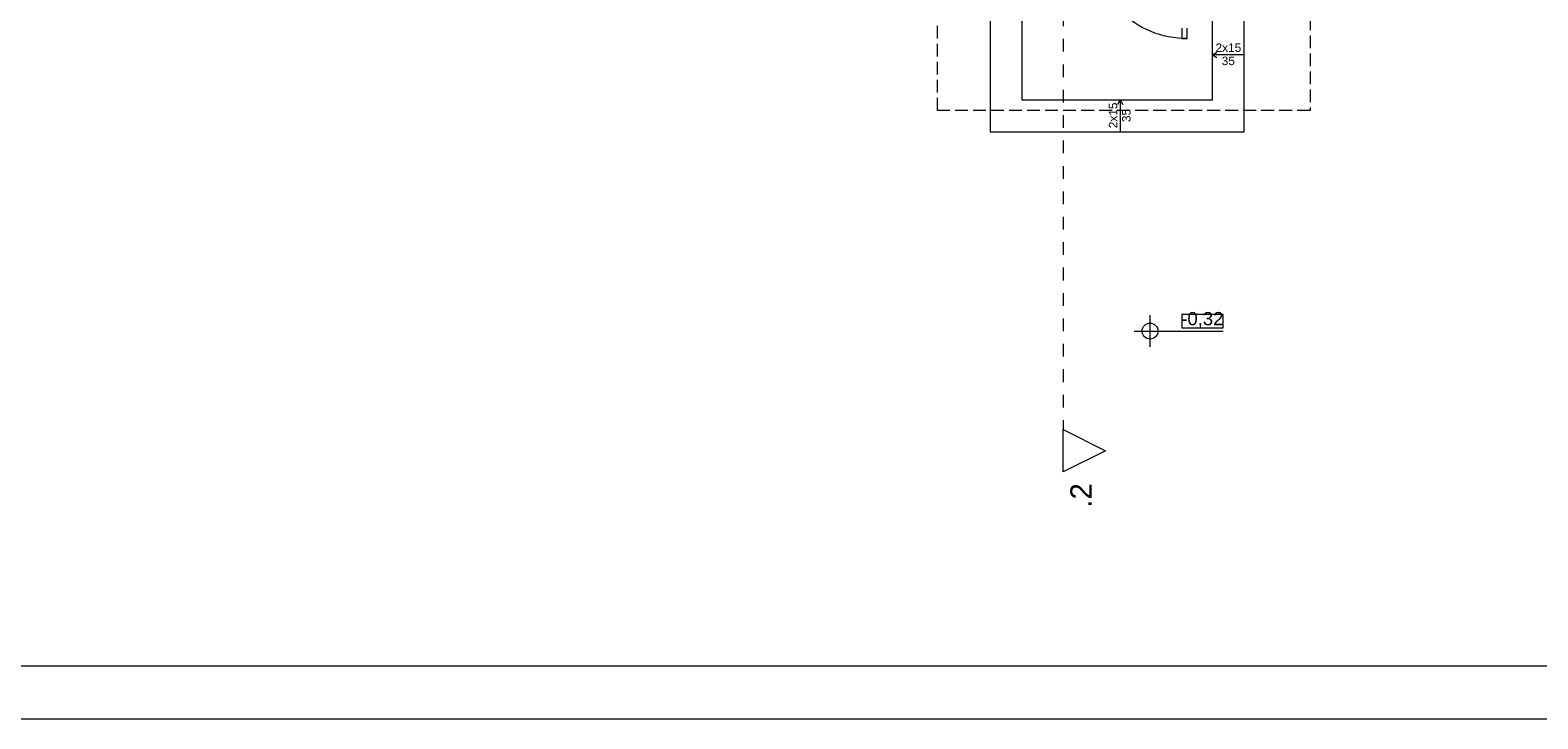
# Model space of a CAD drawing. Header units: millimetres. Extents: x 204754 to 499005, y -178579 to -103222.
# Tile 2 of 178: x 212982 to 227219, y -146315 to -139811. Entities that reach past the tile are written whole.
import ezdxf

# ---------------------------------------------------------------- set-up
doc = ezdxf.new("R2010")
doc.units = ezdxf.units.MM
doc.header["$MEASUREMENT"] = 0
doc.linetypes.add('Krawędzie ukryte', pattern=[170, 120, -50])
doc.linetypes.add('Przerywana', pattern=[240, 120, -120])
doc.layers.get('0').update_dxf_attribs({"color": 252, "lineweight": 5})
for name, color, linetype, lineweight in [('840-G Znaczniki ogólne_Nr_pióra__3', 252, 'Continuous', 5), ('Nowe_! Tabelka_Nr_pióra__19', 252, 'Continuous', 5), ('Nowe_! Tabelka_Nr_pióra__7', 252, 'Continuous', 5), ('Nowe_299-A Wymiary Opisy_Nr_pióra__29', 252, 'Continuous', 5), ('Nowe_299-A Wymiary Opisy_Nr_pióra__73', 252, 'Continuous', 5), ('Nowe_Drzwi ARCHICAD_Nr_pióra__63', 252, 'Continuous', 5), ('Nowe_Floors_Nr_pióra__104', 252, 'Continuous', 5), ('Nowe_Nowe_220(1)-A Ściany zewnętrzne_Nr_pióra__64', 252, 'Continuous', 5)]:
    doc.layers.add(name, color=color, linetype=linetype, lineweight=lineweight)
doc.styles.add('GENERATED_STYLE_1', font='arial.ttf')
doc.styles.add('GENERATED_STYLE_4', font='arial.ttf')

# ---------------------------------------------------------------- blocks, each defined once
blk = doc.blocks.new('podkład 20251118')
at = {"color": 252, "lineweight": 5}
for p, q in [((224247, -142498), (223857, -142498)), ((223857, -142498), (223857, -142623)), ((224247, -142623), (224247, -142498)), ((223857, -142623), (224247, -142623)), ((222737, -143984), (222737, -143584)), ((222737, -143584), (223137, -143784)), ((223137, -143784), (222737, -143984))]:
    blk.add_line(p, q, dxfattribs=at)
at = {"layer": '840-G Znaczniki ogólne_Nr_pióra__3', "color": 252, "linetype": 'Przerywana', "lineweight": 5}
blk.add_line((222737, -121894), (222737, -143584), dxfattribs=at)
at = {"layer": '840-G Znaczniki ogólne_Nr_pióra__3', "color": 252, "linetype": 'Continuous', "lineweight": 5}
for p, q in [((222737, -143584), (223137, -143784)), ((222737, -143984), (222737, -143584)), ((223137, -143784), (222737, -143984))]:
    blk.add_line(p, q, dxfattribs=at)
at = {"layer": 'Nowe_! Tabelka_Nr_pióra__19', "color": 252, "linetype": 'Continuous', "lineweight": 5}
blk.add_line((204754, -146315), (246754, -146315), dxfattribs=at)
at = {"layer": 'Nowe_! Tabelka_Nr_pióra__7', "color": 252, "linetype": 'Continuous', "lineweight": 5}
blk.add_line((206754, -145815), (246254, -145815), dxfattribs=at)
at = {"layer": 'Nowe_299-A Wymiary Opisy_Nr_pióra__73', "color": 252, "linetype": 'Continuous', "lineweight": 5}
for p, q in [((223557, -142803), (223557, -142503)), ((223407, -142653), (223707, -142653)), ((223707, -142653), (224247, -142653))]:
    blk.add_line(p, q, dxfattribs=at)
blk.add_circle((223557, -142653), 75, dxfattribs=at)
at = {"layer": 'Nowe_Drzwi ARCHICAD_Nr_pióra__63', "color": 252, "linetype": 'Continuous', "lineweight": 5}
for p, q in [((223857, -139791), (223857, -139891)), ((223907, -139891), (223907, -139791)), ((223857, -139891), (223907, -139891))]:
    blk.add_line(p, q, dxfattribs=at)
at = {"layer": 'Nowe_Drzwi ARCHICAD_Nr_pióra__63', "color": 252, "linetype": 'Continuous', "lineweight": 5, "extrusion": (0, 0, -1)}
blk.add_ellipse((223907, -138991), major_axis=(636, 636), ratio=1, start_param=2.356194, end_param=3.926991, dxfattribs=at)
at = {"layer": 'Nowe_Floors_Nr_pióra__104', "color": 252, "linetype": 'Continuous', "lineweight": 5}
for p, q in [((224146, -140043), (224189, -140018)), ((224447, -140043), (224146, -140043)), ((224146, -140043), (224189, -140068)), ((223275, -140470), (223250, -140513)), ((223275, -140470), (223275, -140764)), ((223275, -140470), (223300, -140513))]:
    blk.add_line(p, q, dxfattribs=at)
at = {"layer": 'Nowe_Nowe_220(1)-A Ściany zewnętrzne_Nr_pióra__64', "color": 252, "linetype": 'Krawędzie ukryte', "lineweight": 5}
for p, q in [((221549, -140569), (221549, -139520)), ((225068, -139520), (225068, -140569)), ((225068, -140569), (221549, -140569))]:
    blk.add_line(p, q, dxfattribs=at)
at = {"layer": 'Nowe_Nowe_220(1)-A Ściany zewnętrzne_Nr_pióra__64', "color": 252, "linetype": 'Continuous', "lineweight": 5}
for p, q in [((222047, -139520), (222047, -140770)), ((222347, -139520), (222347, -140470)), ((224147, -140470), (224147, -139520)), ((224447, -140770), (224447, -139520)), ((222347, -140470), (224147, -140470)), ((222047, -140770), (224447, -140770))]:
    blk.add_line(p, q, dxfattribs=at)
at = {"layer": '840-G Znaczniki ogólne_Nr_pióra__3', "color": 252, "lineweight": 5, "style": 'GENERATED_STYLE_4'}
blk.add_text('.2', height=200, rotation=90, dxfattribs=at).set_placement((223005, -144322))
at = {"layer": 'Nowe_! Tabelka_Nr_pióra__7', "color": 252, "lineweight": 5, "style": 'GENERATED_STYLE_1'}
for s, p in [('2x15', (224176, -140016)), ('35', (224234, -140141))]:
    blk.add_text(s, height=80, dxfattribs=at).set_placement(p)
for s, p in [('2x15', (223248, -140737)), ('35', (223373, -140679))]:
    blk.add_text(s, height=80, rotation=90, dxfattribs=at).set_placement(p)
at = {"layer": 'Nowe_299-A Wymiary Opisy_Nr_pióra__29', "color": 252, "lineweight": 5, "style": 'GENERATED_STYLE_4'}
blk.add_text('-0,32', height=125, dxfattribs=at).set_placement((223852, -142598))

msp = doc.modelspace()

# ---------------------------------------------------------------- block references
msp.add_blockref('podkład 20251118', (0, 0))

doc.saveas('drawing.dxf')
